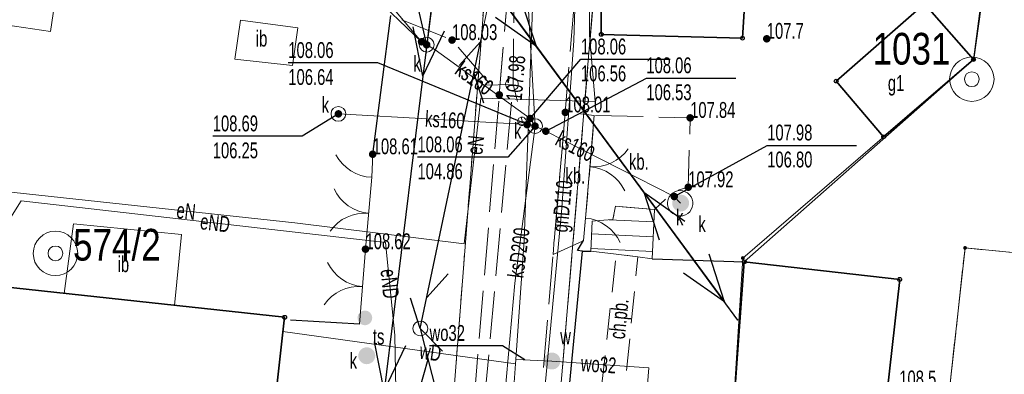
# Model space of a CAD drawing. Header units: inches. Extents: x 6497603 to 6502483, y 5925790 to 5934357.
# Tile 160 of 256: x 6501212 to 6501259, y 5926132 to 5926149. Entities that reach past the tile are written whole.
import ezdxf
from ezdxf.enums import TextEntityAlignment as Align

# ---------------------------------------------------------------- set-up
doc = ezdxf.new("R2010")
doc.units = ezdxf.units.IN
doc.header["$MEASUREMENT"] = 0
for name, pattern in [('1.5_0.75', [2.25, 1.5, -0.75]), ('2.25_0.75', [3, 2.25, -0.75]), ('219-1000', [0, 0]), ('egkk-1000', [3, 2.25, -0.75]), ('egug-1000', [1.5, 0.75, -0.75]), ('otob_1000', [0, 0]), ('otof_1000', [0, 0]), ('suep_nn_1000', [0, 0]), ('sutp_1000', [0, 0])]:
    doc.linetypes.add(name, pattern=pattern)
for name, color, linetype in [('203-punkt graniczny', 7, 'Continuous'), ('211-numer działki ewidencyjnej', 7, 'Continuous'), ('217-kontur klasyfikacyjny', 7, 'Continuous'), ('218-kontur użytku gruntowego', 7, 'Continuous'), ('219-działka ewidencyjna', 7, 'Continuous'), ('312-budynek ewidencyjny', 7, 'Continuous'), ('312-oznaczenie budynku ewidencyjnego', 7, 'Continuous'), ('312-oznaczenie budynku ewidencyjnego-Atr117', 7, 'Continuous'), ('brama', 7, 'Continuous'), ('chodnik', 7, 'Continuous'), ('chodnik-Atr17', 7, 'Continuous'), ('furtka', 7, 'Continuous'), ('inna budowla', 7, 'Continuous'), ('inna budowla-Atr17', 7, 'Continuous'), ('jezdnia', 7, 'Continuous'), ('obszar utwardzony', 7, 'Continuous'), ('obszar utwardzony-Atr17', 7, 'Continuous'), ('ogrodzenie trwałe', 7, 'Continuous'), ('pikieta naturalna', 7, 'Continuous'), ('pikieta naturalna-Atr2', 7, 'Continuous'), ('pikieta sztuczna', 7, 'Continuous'), ('pikieta sztuczna-Atr2', 7, 'Continuous'), ('przewód elektroenergetyczny niskiego napięcia', 7, 'Continuous'), ('przewód elektroenergetyczny podziemny', 7, 'Continuous'), ('przewód elektroenergetyczny podziemny-Atr1', 7, 'Continuous'), ('przewód gazowy', 7, 'Continuous'), ('przewód gazowy-Atr1', 7, 'Continuous'), ('przewód kanalizacyjny', 7, 'Continuous'), ('przewód kanalizacyjny - ob. projektowany', 7, 'Continuous'), ('przewód kanalizacyjny-Atr1', 7, 'Continuous'), ('przewód telekomunikacyjny napowietrzny', 7, 'Continuous'), ('przewód wodociągowy', 7, 'Continuous'), ('przewód wodociągowy-Atr1', 7, 'Continuous'), ('Punkt budynku', 7, 'Continuous'), ('rzędna', 7, 'Continuous'), ('rzędna-Atr2', 7, 'Continuous'), ('rzędna-Atr3', 7, 'Continuous'), ('schody w ciągu komunikacyjnym', 7, 'Continuous'), ('studnia kanalizacyjna', 7, 'Continuous'), ('studnia kanalizacyjna - ob. projektowany', 7, 'Continuous'), ('studnia kanalizacyjna-Atr17', 7, 'Continuous'), ('studnia zwykła', 7, 'Continuous'), ('słup przewodów napowietrznych', 7, 'Continuous'), ('słupek telekomunikacyjny', 7, 'Continuous'), ('słupek telekomunikacyjny-Atr17', 7, 'Continuous'), ('zasuwa lub zawór', 7, 'Continuous'), ('zasuwa lub zawór-Atr17', 7, 'Continuous')]:
    doc.layers.add(name, color=color, linetype=linetype)
doc.styles.get("Standard").update_dxf_attribs({"font": 'arial.ttf'})
doc.linetypes.add('902-1000', pattern='A,5,0,[1,ksztalty.shx,S=1,R=0,X=0,Y=0],5', length=10)

# ---------------------------------------------------------------- blocks, each defined once
blk = doc.blocks.new('203')
at = {"linetype": 'Continuous', "lineweight": 0}
h = blk.add_hatch(color=0, dxfattribs=at)
edge = h.paths.add_edge_path()
edge.add_arc((0, 0), 0.09, 0, 360)
blk = doc.blocks.new('PUNKTBUD')
at = {"color": 0}
blk.add_circle((0, 0), 0.09, dxfattribs=at)
blk = doc.blocks.new('PW01')
at = {"linetype": 'Continuous', "lineweight": 13}
h = blk.add_hatch(color=0, dxfattribs=at)
edge = h.paths.add_edge_path()
edge.add_arc((0, 0), 0.18, 0, 360)
blk = doc.blocks.new('US13')
at = {"color": 0, "linetype": 'Continuous', "lineweight": 13}
for radius in [1.05, 0.35]:
    blk.add_circle((0, 0), radius, dxfattribs=at)
blk = doc.blocks.new('US25')
at = {"linetype": 'Continuous', "lineweight": 13}
h = blk.add_hatch(color=0, dxfattribs=at)
edge = h.paths.add_edge_path()
edge.add_arc((0, 0), 0.4, 0, 360)
blk = doc.blocks.new('US15')
at = {"color": 0, "linetype": 'Continuous', "lineweight": 13}
blk.add_circle((0, 0), 0.35, dxfattribs=at)
blk = doc.blocks.new('US09')
at = {"linetype": 'Continuous', "lineweight": 13}
h = blk.add_hatch(color=0, dxfattribs=at)
edge = h.paths.add_edge_path()
edge.add_arc((0, 0), 0.35, 0, 360)
blk = doc.blocks.new('OK02')
at = {"color": 0, "linetype": 'Continuous', "lineweight": 0}
for centre, start, end in [((-2, 0), 0, 60), ((2, 0), 120, 180)]:
    blk.add_arc(centre, 2, start, end, dxfattribs=at)
blk = doc.blocks.new('OK04')
at = {"color": 0, "linetype": 'Continuous', "lineweight": 0}
blk.add_arc((2, 0), 2, 120, 180, dxfattribs=at)
blk = doc.blocks.new('SUTP')
at = {"color": 0, "linetype": 'Continuous'}
for p, q in [((0, 0), (1.299, 0.75)), ((13.848, 0), (12.549, 0.75)), ((0, 0), (13.848, 0)), ((2.799, -0.75), (1.5, 0)), ((11.049, -0.75), (12.348, 0))]:
    blk.add_line(p, q, dxfattribs=at)
blk = doc.blocks.new('SUEP1')
at = {"color": 0, "linetype": 'Continuous'}
for p, q in [((7.5, 0), (5.25, 0.75)), ((22.5, 0), (20.25, 0.75)), ((0, 0), (7.5, 0)), ((7.5, 0), (5.25, -0.75)), ((7.5, 0), (22.5, 0)), ((22.5, 0), (20.25, -0.75))]:
    blk.add_line(p, q, dxfattribs=at)

msp = doc.modelspace()

# ---------------------------------------------------------------- linework, layer by layer
at = {"layer": '217-kontur klasyfikacyjny', "color": 3, "linetype": 'egkk-1000', "lineweight": 18, "flags": 128}
for points in [[(6501239.74, 5926152.81), (6501237.77, 5926129.26)], [(6501255.72, 5926126.06), (6501257.07, 5926138.28)], [(6501257.07, 5926138.28), (6501260.93, 5926137.91)]]:
    msp.add_lwpolyline(points, dxfattribs=at)
at = {"layer": '218-kontur użytku gruntowego', "color": 3, "linetype": 'egug-1000', "lineweight": 18, "flags": 128}
for points in [[(6501239.74, 5926152.81), (6501237.77, 5926129.26)], [(6501232.79, 5926129.81), (6501234.31, 5926149.5)], [(6501257.07, 5926138.28), (6501255.72, 5926126.06)], [(6501260.93, 5926137.91), (6501257.07, 5926138.28)]]:
    msp.add_lwpolyline(points, dxfattribs=at)
at = {"layer": '219-działka ewidencyjna', "color": 3, "linetype": '219-1000', "lineweight": 18, "flags": 128}
for points in [[(6501257.47, 5926147.19), (6501263.25, 5926191.52)], [(6501239.74, 5926152.81), (6501237.77, 5926129.26)], [(6501232.79, 5926129.81), (6501234.31, 5926149.5)], [(6501246.57, 5926137.8), (6501257.47, 5926147.19)], [(6501257.07, 5926138.28), (6501255.72, 5926126.06)], [(6501260.93, 5926137.91), (6501257.07, 5926138.28)], [(6501246.57, 5926137.8), (6501245.54, 5926121.64)]]:
    msp.add_lwpolyline(points, dxfattribs=at)
at = {"layer": '312-budynek ewidencyjny', "color": 7, "linetype": 'Continuous', "lineweight": 35, "flags": 128}
for points in [[(6501239.88, 5926148.38), (6501239.94, 5926157.26)], [(6501247.1, 5926157.15), (6501246.55, 5926148.2)], [(6501250.98, 5926146.17), (6501255.15, 5926149.83)], [(6501255.15, 5926149.83), (6501257.47, 5926147.19)], [(6501246.55, 5926148.2), (6501239.88, 5926148.38)], [(6501257.47, 5926147.19), (6501253.22, 5926143.53)], [(6501253.22, 5926143.53), (6501250.98, 5926146.17)], [(6501246, 5926128.89), (6501246.64, 5926137.62)], [(6501246.64, 5926137.62), (6501253.98, 5926136.79)], [(6501206.43, 5926137), (6501224.92, 5926135)], [(6501253.98, 5926136.79), (6501252.06, 5926119.72)], [(6501224.92, 5926135), (6501223.5, 5926122.25)]]:
    msp.add_lwpolyline(points, dxfattribs=at)
at = {"layer": 'brama', "color": 7, "linetype": 'otob_1000', "lineweight": 18, "flags": 128}
for points in [[(6501239.55, 5926144.55), (6501239.14, 5926139.69)], [(6501228.74, 5926138.22), (6501229.04, 5926141.62)], [(6501228.45, 5926134.68), (6501228.74, 5926138.22)]]:
    msp.add_lwpolyline(points, dxfattribs=at)
at = {"layer": 'chodnik', "color": 7, "linetype": '1.5_0.75', "lineweight": 18, "flags": 128}
msp.add_lwpolyline([(6501239.58, 5926129.48), (6501239.87, 5926131.51), (6501240.59, 5926137.99), (6501241.61, 5926137.86), (6501240.98, 5926131.5), (6501240.72, 5926129.37)], close=True, dxfattribs=at)
at = {"layer": 'furtka', "color": 7, "linetype": 'otof_1000', "lineweight": 18, "flags": 128}
for points in [[(6501229.04, 5926141.62), (6501229.08, 5926142.71)], [(6501239.14, 5926139.69), (6501239.04, 5926138.63)]]:
    msp.add_lwpolyline(points, dxfattribs=at)
at = {"layer": 'inna budowla', "color": 7, "linetype": 'Continuous', "lineweight": 18, "flags": 128}
for points in [[(6501210.22, 5926150.96), (6501214.13, 5926150.35), (6501213.86, 5926148.51), (6501210.01, 5926149.09)], [(6501222.83, 5926149.05), (6501225.54, 5926148.69), (6501225.29, 5926146.91), (6501222.56, 5926147.2)], [(6501214.95, 5926139.42), (6501220.04, 5926138.92), (6501219.72, 5926135.56), (6501214.5, 5926136.13)]]:
    msp.add_lwpolyline(points, close=True, dxfattribs=at)
at = {"layer": 'jezdnia', "color": 7, "linetype": '2.25_0.75', "lineweight": 18, "flags": 128}
msp.add_lwpolyline([(6501235.06, 5926145.52), (6501235.75, 5926153.64), (6501235.8, 5926153.95), (6501235.85, 5926155.56), (6501235.86, 5926162.26), (6501235.71, 5926167.37), (6501235.59, 5926172.11), (6501235.47, 5926173.77), (6501235.2, 5926179.15), (6501234.36, 5926194.04), (6501234.13, 5926199.46), (6501234.03, 5926206.15), (6501237.12, 5926205.93), (6501237.18, 5926199.64), (6501237.6, 5926191.79), (6501238.25, 5926180.25), (6501238.51, 5926178.85), (6501238.6, 5926173.58), (6501238.95, 5926167.29), (6501239.02, 5926162.17), (6501238.92, 5926153.77), (6501238.18, 5926144.69), (6501237.6, 5926137.97), (6501235.74, 5926115.49), (6501235.64, 5926114.58), (6501235.45, 5926111.96), (6501232.33, 5926112.19), (6501232.71, 5926116.87)], close=True, dxfattribs=at)
at = {"layer": 'obszar utwardzony', "color": 7, "linetype": '2.25_0.75', "lineweight": 18, "flags": 128}
for points in [[(6501232.65, 5926153.95), (6501235.75, 5926153.64), (6501235.06, 5926145.52), (6501232.83, 5926148.11), (6501229.94, 5926149.28), (6501232.09, 5926153.1)], [(6501239.55, 5926144.55), (6501239.14, 5926139.69), (6501239.04, 5926138.63), (6501237.6, 5926137.97), (6501238.18, 5926144.69)], [(6501239.04, 5926138.63), (6501239.14, 5926139.69), (6501239.55, 5926144.55), (6501244.08, 5926144.43), (6501243.99, 5926141.15), (6501243.3, 5926140.95), (6501242.39, 5926140.1), (6501240.55, 5926140.25), (6501240.43, 5926139.62), (6501239.78, 5926139.57), (6501239.45, 5926139.54), (6501239.39, 5926138.12), (6501238.99, 5926138.13), (6501238.76, 5926138.15)]]:
    msp.add_lwpolyline(points, close=True, dxfattribs=at)
at = {"layer": 'ogrodzenie trwałe', "color": 7, "linetype": '902-1000', "lineweight": 25, "flags": 128}
for points in [[(6501258.39, 5926153.85), (6501257.47, 5926147.19), (6501246.64, 5926137.62)], [(6501229.08, 5926142.71), (6501229.94, 5926149.28)], [(6501238.18, 5926129.62), (6501238.99, 5926138.13), (6501238.76, 5926138.15), (6501239.04, 5926138.63)], [(6501238.99, 5926138.13), (6501239.39, 5926138.12)], [(6501242.28, 5926137.76), (6501246.64, 5926137.62)], [(6501228.45, 5926134.68), (6501225.19, 5926134.86)]]:
    msp.add_lwpolyline(points, dxfattribs=at)
at = {"layer": 'przewód elektroenergetyczny niskiego napięcia', "color": 1, "linetype": 'suep_nn_1000', "lineweight": 18, "flags": 128}
for points in [[(6501232.37, 5926153.85), (6501226.74, 5926107.99)], [(6501232.37, 5926153.85), (6501246.33, 5926134.87)]]:
    msp.add_lwpolyline(points, dxfattribs=at)
at = {"layer": 'przewód elektroenergetyczny podziemny', "color": 1, "linetype": 'Continuous', "lineweight": 18, "flags": 128}
for points in [[(6501259.83, 5926317.92), (6501256.44, 5926283.53), (6501250.49, 5926265.55), (6501245.23, 5926244.18), (6501245.37, 5926237.47), (6501239.93, 5926210.93), (6501239.34, 5926200.26), (6501238.58, 5926171.25), (6501239.39, 5926157.28), (6501239.32, 5926148.35), (6501239.59, 5926145.21), (6501234.19, 5926145.36), (6501233.4, 5926138.48), (6501225.4, 5926139.47), (6501207.46, 5926141.41), (6501207.01, 5926137.64), (6501206.51, 5926137.7)], [(6501263.34, 5926025.21), (6501263.89, 5926029.63), (6501264.93, 5926030.46), (6501266.87, 5926048.35), (6501262.29, 5926070.67), (6501258.94, 5926080.35), (6501258.24, 5926086.63), (6501256.43, 5926098.8), (6501256.03, 5926101.21), (6501252.78, 5926107.9), (6501240.15, 5926104.57), (6501239.51, 5926105.37), (6501236.87, 5926104.95), (6501235.68, 5926105.99), (6501230.53, 5926106.12), (6501230.42, 5926117.83), (6501230.13, 5926134.16), (6501229.69, 5926138.53), (6501212.47, 5926140.51), (6501210.02, 5926136.61)]]:
    msp.add_lwpolyline(points, dxfattribs=at)
at = {"layer": 'przewód gazowy', "color": 40, "linetype": 'Continuous', "lineweight": 18, "flags": 128}
msp.add_lwpolyline([(6501233.67, 5926096.17), (6501234.41, 5926099.58), (6501236.43, 5926120.48), (6501236.51, 5926121.76), (6501237.01, 5926129.45), (6501238, 5926139.97), (6501238.59, 5926148.07), (6501239.1, 5926164.77), (6501239.17, 5926166.9), (6501239.16, 5926171.13), (6501236.59, 5926189.11), (6501235.89, 5926200.13), (6501236.96, 5926223.01), (6501237.09, 5926223.86), (6501238.07, 5926230.18), (6501239.55, 5926238.79), (6501241.73, 5926249.92)], dxfattribs=at)
at = {"layer": 'przewód kanalizacyjny', "color": 34, "linetype": 'Continuous', "lineweight": 18, "flags": 128}
for points in [[(6501239.51, 5926240.46), (6501236.3, 5926224.33), (6501236.02, 5926213.32), (6501235.2, 5926178.71), (6501235.11, 5926176.98), (6501236.13, 5926155.01), (6501236.75, 5926144.04), (6501235.79, 5926136.62), (6501234.53, 5926122.48), (6501233.23, 5926108.95)], [(6501231.63, 5926147.89), (6501231.39, 5926148.03), (6501225.22, 5926155.35), (6501226.14, 5926159.15)], [(6501231.63, 5926147.89), (6501232.03, 5926147.65), (6501236.52, 5926144.4), (6501236.75, 5926144.04)], [(6501236.75, 5926144.04), (6501236.38, 5926144.11), (6501227.46, 5926144.62)], [(6501236.75, 5926144.04), (6501237.26, 5926143.8), (6501243.33, 5926140.71), (6501243.63, 5926140.4)]]:
    msp.add_lwpolyline(points, dxfattribs=at)
at = {"layer": 'przewód kanalizacyjny - ob. projektowany', "color": 34, "linetype": '2.25_0.75', "lineweight": 18, "flags": 128}
for points in [[(6501297.62, 5926384.88), (6501281.75, 5926361.65), (6501258.23, 5926327.7), (6501254.79, 5926306.69), (6501249.83, 5926266.28), (6501241.85, 5926240.34), (6501238.38, 5926240.68), (6501235.1, 5926222.31), (6501234.84, 5926213.34), (6501233.88, 5926205.62), (6501235.97, 5926177.35), (6501235.72, 5926146.01), (6501232.67, 5926112.41), (6501233.37, 5926108.95)], [(6501234.3, 5926145.98), (6501235.72, 5926146.01), (6501236.14, 5926144.27), (6501236.91, 5926143.96)], [(6501235.84, 5926144.14), (6501236.14, 5926144.27)]]:
    msp.add_lwpolyline(points, dxfattribs=at)
at = {"layer": 'przewód telekomunikacyjny napowietrzny', "color": 30, "linetype": 'sutp_1000', "lineweight": 18, "flags": 128}
for points in [[(6501231.33, 5926134.47), (6501239.33, 5926172.62)], [(6501239.33, 5926172.62), (6501231.33, 5926134.47)], [(6501241.77, 5926093.33), (6501231.33, 5926134.47)]]:
    msp.add_lwpolyline(points, dxfattribs=at)
at = {"layer": 'przewód wodociągowy', "color": 5, "linetype": 'Continuous', "lineweight": 18, "flags": 128}
for points in [[(6501233.8, 5926104.53), (6501234.3, 5926112.26), (6501235.29, 5926125.29), (6501235.82, 5926132.79), (6501235.84, 5926133.01), (6501236.24, 5926138.63), (6501236.77, 5926153.59), (6501237.07, 5926171.29), (6501237.22, 5926181.44), (6501235.59, 5926197.48), (6501235.29, 5926208.39), (6501236.65, 5926223.16), (6501237.3, 5926229.35), (6501240.69, 5926242.38), (6501248.34, 5926267.39), (6501251.54, 5926266.45)], [(6501224.84, 5926134.32), (6501235.82, 5926132.79)], [(6501235.84, 5926133.01), (6501237.55, 5926132.93)], [(6501237.55, 5926132.93), (6501242.13, 5926132.61), (6501241.86, 5926129.25)]]:
    msp.add_lwpolyline(points, dxfattribs=at)
at = {"layer": 'przewód wodociągowy-Atr1', "color": 5, "flags": 128}
msp.add_lwpolyline([(6501236.27, 5926132.99), (6501235.21, 5926133.65), (6501231.768, 5926133.65)], dxfattribs=at)
at = {"layer": 'rzędna-Atr2', "color": 7, "flags": 128}
for points in [[(6501231.39, 5926148.03), (6501223.96, 5926155.14), (6501219.781, 5926155.14)], [(6501231.63, 5926147.89), (6501230.46, 5926153.01), (6501226.273, 5926153.01)], [(6501236.38, 5926144.11), (6501229.32, 5926147.03), (6501225.093, 5926147.03)], [(6501236.52, 5926144.4), (6501238.92, 5926147.2), (6501243.139, 5926147.2)], [(6501237.26, 5926143.8), (6501242.01, 5926146.31), (6501246.237, 5926146.31)], [(6501227.46, 5926144.62), (6501225.75, 5926143.56), (6501221.523, 5926143.56)], [(6501236.75, 5926144.04), (6501235.47, 5926142.57), (6501231.195, 5926142.57)], [(6501243.33, 5926140.71), (6501247.72, 5926143.13), (6501251.947, 5926143.13)]]:
    msp.add_lwpolyline(points, dxfattribs=at)
at = {"layer": 'schody w ciągu komunikacyjnym', "color": 7, "linetype": 'Continuous', "lineweight": 18, "flags": 128}
msp.add_lwpolyline([(6501239.39, 5926138.12), (6501239.45, 5926139.54), (6501239.78, 5926139.57), (6501240.43, 5926139.62), (6501240.55, 5926140.25), (6501242.39, 5926140.1), (6501242.28, 5926137.76), (6501241.61, 5926137.86), (6501240.59, 5926137.99)], close=True, dxfattribs=at)
for points in [[(6501242.362, 5926139.508), (6501240.26, 5926139.607)], [(6501242.329, 5926138.809), (6501239.425, 5926138.945)], [(6501242.296, 5926138.11), (6501239.395, 5926138.246)]]:
    msp.add_lwpolyline(points, dxfattribs=at)
at = {"layer": 'studnia kanalizacyjna', "color": 34, "linetype": 'Continuous', "lineweight": 18, "flags": 128}
msp.add_lwpolyline([(6501243.17, 5926139.99), (6501243.09, 5926140.09), (6501243.04, 5926140.2), (6501243.01, 5926140.32), (6501243.01, 5926140.45), (6501243.04, 5926140.57), (6501243.09, 5926140.69), (6501243.16, 5926140.79), (6501243.25, 5926140.87), (6501243.36, 5926140.94), (6501243.48, 5926140.98), (6501243.61, 5926140.99), (6501243.73, 5926140.98), (6501243.85, 5926140.94), (6501243.96, 5926140.88), (6501244.05, 5926140.79), (6501244.13, 5926140.69), (6501244.18, 5926140.58), (6501244.21, 5926140.46), (6501244.21, 5926140.33), (6501244.18, 5926140.21), (6501244.13, 5926140.09), (6501244.06, 5926139.99), (6501243.97, 5926139.91), (6501243.86, 5926139.84), (6501243.74, 5926139.8), (6501243.61, 5926139.79), (6501243.49, 5926139.8), (6501243.37, 5926139.84), (6501243.26, 5926139.9)], close=True, dxfattribs=at)
at = {"layer": 'studnia kanalizacyjna - ob. projektowany', "color": 34, "linetype": 'Continuous', "lineweight": 18, "flags": 128}
for points in [[(6501235.88, 5926146.24), (6501235.92, 5926146.19), (6501235.94, 5926146.13), (6501235.96, 5926146.07), (6501235.96, 5926146.01), (6501235.95, 5926145.95), (6501235.93, 5926145.89), (6501235.9, 5926145.84), (6501235.85, 5926145.79), (6501235.8, 5926145.76), (6501235.74, 5926145.74), (6501235.68, 5926145.73), (6501235.62, 5926145.73), (6501235.56, 5926145.75), (6501235.5, 5926145.77), (6501235.45, 5926145.81), (6501235.41, 5926145.86), (6501235.38, 5926145.92), (6501235.37, 5926145.98), (6501235.36, 5926146.04), (6501235.37, 5926146.1), (6501235.4, 5926146.16), (6501235.43, 5926146.22), (6501235.47, 5926146.26), (6501235.53, 5926146.29), (6501235.59, 5926146.32), (6501235.65, 5926146.33), (6501235.71, 5926146.32), (6501235.77, 5926146.31), (6501235.83, 5926146.28)], [(6501236.26, 5926144.42), (6501236.29, 5926144.39), (6501236.31, 5926144.36), (6501236.33, 5926144.32), (6501236.34, 5926144.28), (6501236.33, 5926144.24), (6501236.32, 5926144.2), (6501236.31, 5926144.16), (6501236.28, 5926144.13), (6501236.25, 5926144.1), (6501236.21, 5926144.08), (6501236.17, 5926144.07), (6501236.13, 5926144.07), (6501236.09, 5926144.07), (6501236.05, 5926144.09), (6501236.01, 5926144.11), (6501235.98, 5926144.14), (6501235.96, 5926144.18), (6501235.94, 5926144.22), (6501235.94, 5926144.26), (6501235.94, 5926144.3), (6501235.95, 5926144.34), (6501235.97, 5926144.38), (6501235.99, 5926144.41), (6501236.03, 5926144.43), (6501236.06, 5926144.45), (6501236.1, 5926144.47), (6501236.15, 5926144.47), (6501236.19, 5926144.46), (6501236.23, 5926144.45)]]:
    msp.add_lwpolyline(points, close=True, dxfattribs=at)

# ---------------------------------------------------------------- block references
at = {"layer": '203-punkt graniczny', "color": 3, "linetype": 'Continuous', "lineweight": 18}
for p in [(6501257.47, 5926147.19), (6501257.07, 5926138.28), (6501246.57, 5926137.8)]:
    msp.add_blockref('203', p, dxfattribs=at)
at = {"layer": 'brama', "color": 7, "linetype": 'Continuous', "lineweight": 18}
for p, rotation in [((6501239.345, 5926142.12), 265.1779999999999), ((6501228.89, 5926139.92), 84.95800000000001), ((6501228.595, 5926136.45), 85.31700000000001)]:
    msp.add_blockref('OK02', p, dxfattribs=dict(at, rotation=rotation))
at = {"layer": 'furtka', "color": 7, "linetype": 'Continuous', "lineweight": 18}
for p, rotation in [((6501229.04, 5926141.62), 87.898), ((6501239.14, 5926139.69), 264.611)]:
    msp.add_blockref('OK04', p, dxfattribs=dict(at, rotation=rotation))
at = {"layer": 'pikieta naturalna', "color": 7, "linetype": 'Continuous', "lineweight": 13}
msp.add_blockref('PW01', (6501247.7, 5926148.17), dxfattribs=at)
at = {"layer": 'pikieta sztuczna', "color": 7, "linetype": 'Continuous', "lineweight": 13}
for p in [(6501232.83, 5926148.11), (6501235.06, 5926145.52), (6501238.18, 5926144.69), (6501244.08, 5926144.43), (6501229.08, 5926142.71), (6501243.99, 5926141.15), (6501228.74, 5926138.22)]:
    msp.add_blockref('PW01', p, dxfattribs=at)
at = {"layer": 'przewód elektroenergetyczny niskiego napięcia', "color": 1, "linetype": 'Continuous', "lineweight": 18}
for p, rotation in [((6501232.37, 5926153.85), 263.0009999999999), ((6501232.37, 5926153.85), 306.335), ((6501246.33, 5926134.87), 126.335)]:
    msp.add_blockref('SUEP1', p, dxfattribs=dict(at, rotation=rotation))
at = {"layer": 'przewód telekomunikacyjny napowietrzny', "color": 30, "linetype": 'Continuous', "lineweight": 18}
for rotation in [78.157, 284.239]:
    msp.add_blockref('SUTP', (6501231.33, 5926134.47), dxfattribs=dict(at, rotation=rotation))
at = {"layer": 'Punkt budynku', "color": 5, "linetype": 'Continuous', "lineweight": 13}
for p in [(6501239.88, 5926148.38), (6501246.55, 5926148.2), (6501257.47, 5926147.19), (6501250.98, 5926146.17), (6501253.22, 5926143.53), (6501246.64, 5926137.62), (6501253.98, 5926136.79), (6501224.92, 5926135)]:
    msp.add_blockref('PUNKTBUD', p, dxfattribs=at)
at = {"layer": 'rzędna', "color": 34, "linetype": 'Continuous', "lineweight": 18}
for p in [(6501231.39, 5926148.03), (6501231.63, 5926147.89), (6501227.46, 5926144.62), (6501236.52, 5926144.4), (6501236.38, 5926144.11), (6501236.75, 5926144.04), (6501237.26, 5926143.8), (6501243.33, 5926140.71)]:
    msp.add_blockref('PW01', p, dxfattribs=at)
at = {"layer": 'studnia kanalizacyjna', "color": 34, "linetype": 'Continuous', "lineweight": 18}
for p in [(6501231.63, 5926147.89), (6501227.46, 5926144.62), (6501236.75, 5926144.04)]:
    msp.add_blockref('US15', p, dxfattribs=at)
at = {"layer": 'studnia zwykła', "color": 5, "linetype": 'Continuous', "lineweight": 18}
for p in [(6501257.39, 5926146.26), (6501214.09, 5926138.02)]:
    msp.add_blockref('US13', p, dxfattribs=at)
at = {"layer": 'słup przewodów napowietrznych', "color": 7, "linetype": 'Continuous', "lineweight": 18}
msp.add_blockref('US15', (6501231.33, 5926134.47), dxfattribs=at)
at = {"layer": 'słupek telekomunikacyjny', "color": 30, "linetype": 'Continuous', "lineweight": 18}
msp.add_blockref('US09', (6501228.71, 5926134.97), dxfattribs=at)
at = {"layer": 'zasuwa lub zawór', "color": 34, "linetype": 'Continuous', "lineweight": 18}
for p in [(6501243.63, 5926140.4), (6501228.8, 5926133.18)]:
    msp.add_blockref('US25', p, dxfattribs=at)
at = {"layer": 'zasuwa lub zawór', "color": 5, "linetype": 'Continuous', "lineweight": 18}
msp.add_blockref('US25', (6501237.55, 5926132.93), dxfattribs=at)

# ---------------------------------------------------------------- texts
at = {"layer": '211-numer działki ewidencyjnej', "color": 3, "linetype": 'Continuous', "lineweight": 18, "width": 0.79}
msp.add_text('574/2', height=1.5, dxfattribs=at).set_placement((6501214.92, 5926139.18), align=Align.TOP_LEFT)
at = {"layer": '312-oznaczenie budynku ewidencyjnego', "color": 7, "linetype": 'Continuous', "lineweight": 18, "width": 0.79}
msp.add_text('1031', height=1.5, dxfattribs=at).set_placement((6501252.7, 5926146.95))
at = {"layer": '312-oznaczenie budynku ewidencyjnego-Atr117', "color": 7, "width": 0.667}
msp.add_text('g1', height=0.75, dxfattribs=at).set_placement((6501253.81, 5926146.08), align=Align.MIDDLE_CENTER)
at = {"layer": 'chodnik-Atr17', "color": 7, "width": 0.667}
msp.add_text('ch.pb.', height=0.75, rotation=84.342, dxfattribs=at).set_placement((6501240.99, 5926133.94))
at = {"layer": 'inna budowla-Atr17', "color": 7, "width": 0.667}
for p in [(6501223.83, 5926148.18), (6501217.3, 5926137.51)]:
    msp.add_text('ib', height=0.75, dxfattribs=at).set_placement(p, align=Align.MIDDLE_CENTER)
at = {"layer": 'obszar utwardzony-Atr17', "color": 7, "width": 0.667}
for p in [(6501241.19, 5926141.98), (6501238.19, 5926141.32)]:
    msp.add_text('kb.', height=0.75, dxfattribs=at).set_placement(p)
at = {"layer": 'pikieta naturalna-Atr2', "color": 7, "width": 0.667}
for s, p in [('107.7', (6501247.7, 5926148.17)), ('108.5', (6501253.96, 5926131.73))]:
    msp.add_text(s, height=0.75, dxfattribs=at).set_placement(p)
at = {"layer": 'pikieta sztuczna-Atr2', "color": 7, "width": 0.667}
for s, p in [('108.03', (6501232.83, 5926148.11)), ('108.01', (6501238.18, 5926144.69)), ('107.84', (6501244.08, 5926144.43)), ('108.61', (6501229.08, 5926142.71)), ('107.92', (6501243.99, 5926141.15)), ('108.62', (6501228.74, 5926138.22))]:
    msp.add_text(s, height=0.75, dxfattribs=at).set_placement(p)
msp.add_text('107.98', height=0.75, rotation=85.317, dxfattribs=at).set_placement((6501236.12, 5926145.22))
at = {"layer": 'przewód elektroenergetyczny podziemny-Atr1', "color": 1, "width": 0.667}
for s, rotation, p in [('eN', 83.45, (6501233.88, 5926142.7)), ('eN', 353.828, (6501219.82, 5926140.07)), ('eND', 353.44, (6501220.94, 5926139.54)), ('eND', 275.749, (6501229.82, 5926137.28))]:
    msp.add_text(s, height=0.75, rotation=rotation, dxfattribs=at).set_placement(p, align=Align.MIDDLE_LEFT)
at = {"layer": 'przewód gazowy-Atr1', "color": 40, "width": 0.667}
msp.add_text('gnD110', height=0.75, rotation=84.624, dxfattribs=at).set_placement((6501237.912, 5926139.031), align=Align.MIDDLE_LEFT)
at = {"layer": 'przewód kanalizacyjny-Atr1', "color": 34, "width": 0.667}
for s, rotation, p in [('ks160', 324.102, (6501233.127, 5926146.856)), ('ks160', 324.102, (6501233.135, 5926146.85)), ('ks160', 356.728, (6501231.56, 5926144.39)), ('ks160', 333.021, (6501237.82, 5926143.51)), ('ksD200', 82.628, (6501235.823, 5926136.876))]:
    msp.add_text(s, height=0.75, rotation=rotation, dxfattribs=at).set_placement(p, align=Align.MIDDLE_LEFT)
at = {"layer": 'przewód wodociągowy-Atr1', "color": 5, "width": 0.667}
msp.add_text('wo32', height=0.75, dxfattribs=at).set_placement((6501231.768, 5926133.658), align=Align.BOTTOM_LEFT)
for s, rotation, p in [('wD', 352.088, (6501231.31, 5926133.42)), ('wo32', 356.002, (6501238.92, 5926132.83))]:
    msp.add_text(s, height=0.75, rotation=rotation, dxfattribs=at).set_placement(p, align=Align.MIDDLE_LEFT)
at = {"layer": 'rzędna-Atr2', "color": 34, "width": 0.667}
for s, p in [('108.06', (6501225.093, 5926147.038)), ('108.06', (6501238.92, 5926147.208)), ('108.06', (6501242.01, 5926146.317)), ('108.69', (6501221.523, 5926143.568)), ('107.98', (6501247.72, 5926143.138)), ('108.06', (6501231.195, 5926142.578))]:
    msp.add_text(s, height=0.75, dxfattribs=at).set_placement(p, align=Align.BOTTOM_LEFT)
at = {"layer": 'rzędna-Atr3', "color": 34, "width": 0.667}
for s, p in [('106.56', (6501238.92, 5926145.933)), ('106.64', (6501225.093, 5926145.763)), ('106.53', (6501242.01, 5926145.042)), ('106.25', (6501221.523, 5926142.293)), ('106.80', (6501247.72, 5926141.862)), ('104.86', (6501231.195, 5926141.303))]:
    msp.add_text(s, height=0.75, dxfattribs=at).set_placement(p, align=Align.BOTTOM_LEFT)
at = {"layer": 'studnia kanalizacyjna-Atr17', "color": 34, "width": 0.667}
for p in [(6501231, 5926146.62), (6501226.67, 5926144.67), (6501235.76, 5926143.44), (6501244.47, 5926139.03)]:
    msp.add_text('k', height=0.75, dxfattribs=at).set_placement(p)
at = {"layer": 'słupek telekomunikacyjny-Atr17', "color": 30, "width": 0.667}
msp.add_text('ts', height=0.75, dxfattribs=at).set_placement((6501229.09, 5926133.71))
at = {"layer": 'zasuwa lub zawór-Atr17', "color": 34, "width": 0.667}
for p in [(6501243.41, 5926139.35), (6501227.99, 5926132.57)]:
    msp.add_text('k', height=0.75, dxfattribs=at).set_placement(p)
at = {"layer": 'zasuwa lub zawór-Atr17', "color": 5, "width": 0.667}
msp.add_text('w', height=0.75, dxfattribs=at).set_placement((6501237.94, 5926133.72))

doc.saveas('drawing.dxf')
